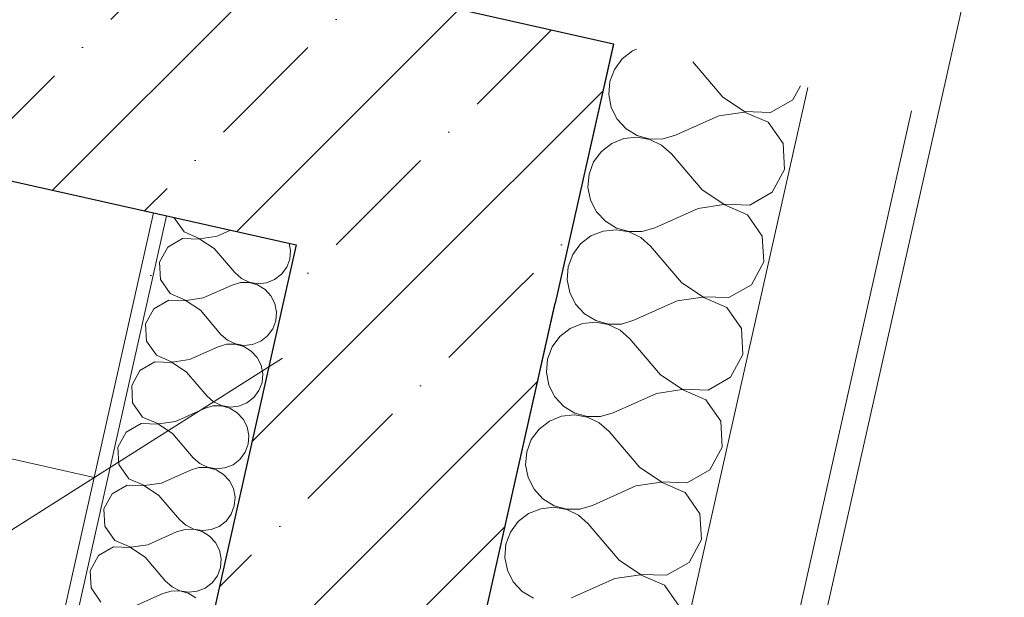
# Model space of a CAD drawing. Header units: millimetres. Extents: x -6990425 to -6520160, y 6117771 to 6220266.
# Tile 109 of 115: x -6917380 to -6916638, y 6145021 to 6145456. Entities that reach past the tile are written whole.
import ezdxf

# ---------------------------------------------------------------- set-up
doc = ezdxf.new("R2010")
doc.units = ezdxf.units.MM
doc.header["$MEASUREMENT"] = 0
for name, color, linetype in [('АР-Стены_внешние_.АР', 7, 'Continuous'), ('АР-Стены_внутренние_пилоны.АР', 7, 'Continuous'), ('АР-Чертеж-Размеры.АР', 7, 'Continuous')]:
    doc.layers.add(name, color=color, linetype=linetype)
doc.layers.add('АР-Стены_внешние_.АР_Ном._пера__1', color=7, linetype='Continuous', lineweight=30)
doc.layers.add('АР-Стены_внутренние_пилоны.АР_Ном._пера__1', color=7, linetype='Continuous', lineweight=30)
doc.styles.add('РЎР“Р•РќР•Р\xa0Р\x98Р\xa0_РЎРўР\x98Р›Р¬_2', font='GOTHIC.TTF')
doc.dimstyles.new('СГЕНЕРИР_СТИЛЬ__3', dxfattribs={"dimtxt": 150, "dimasz": 237.5, "dimexe": 0.18, "dimexo": 0.0625, "dimgap": 0, "dimtad": 1, "dimdec": 0, "dimzin": 0, "dimdsep": 46, "dimtxsty": 'РЎР“Р•РќР•Р\xa0Р\x98Р\xa0_РЎРўР\x98Р›Р¬_2', "dimblk": 'ARROWHEAD_6', "dimblk1": 'ARROWHEAD_6', "dimblk2": 'ARROWHEAD_6', "dimcen": 0.09, "dimse1": 1, "dimse2": 1, "dimclrd": 7, "dimclre": 7, "dimclrt": 7, "dimazin": 0, "dimtfac": 1, "dimtdec": 4, "dimtmove": 0, "dimatfit": 3, "dimfxl": 1, "dimtolj": 1, "dimtzin": 0, "dimarcsym": 0})
pattern_1 = [(45, (-6566190.34, 6562677.8), (-84.852814, 84.852814), []), (45, (-6566232.77, 6562720.22), (-84.852814, 84.852814), [90, -30, 0, -30])]

# ---------------------------------------------------------------- blocks, each defined once
blk = doc.blocks.new('Стена_23_5', base_point=(-7153463.28, 6147339.08))
at = {"layer": 'АР-Стены_внешние_.АР', "linetype": 'Continuous', "lineweight": 0, "true_color": 0x000000}
h = blk.add_hatch(dxfattribs=at)
h.set_pattern_fill('ЖЕЛЕЗОБЕТОН__PROJECT__0005', color=18, style=0, pattern_type=2)
h.set_pattern_definition(pattern_1)
h.paths.add_polyline_path([(-7153387.63, 6147219.59), (-7144782.13, 6145286.78), (-7144738.31, 6145481.92), (-7153343.8, 6147414.73)])
h = blk.add_hatch(dxfattribs=at)
h.set_pattern_fill('ЖЕЛЕЗОБЕТОН__PROJECT__0005', color=18, style=0, pattern_type=2)
h.set_pattern_definition(pattern_1)
h.paths.add_polyline_path([(-7144738.31, 6145481.92), (-7144782.13, 6145286.78), (-7144543.17, 6145438.09)])
h = blk.add_hatch(dxfattribs=at)
h.set_pattern_fill('ЖЕЛЕЗОБЕТОН__PROJECT__0005', color=18, style=0, pattern_type=2)
h.set_pattern_definition(pattern_1)
h.paths.add_polyline_path([(-7144782.13, 6145286.78), (-7144586.99, 6145242.95), (-7144543.17, 6145438.09)])
at = {"layer": 'АР-Стены_внешние_.АР_Ном._пера__1', "color": 7, "linetype": 'Continuous', "lineweight": 30, "flags": 128}
for points in [[(-7144543.17, 6145438.09), (-7153538.94, 6147458.56)], [(-7153387.63, 6147219.59), (-7144782.13, 6145286.78)], [(-7144543.17, 6145438.09), (-7144586.99, 6145242.95)]]:
    blk.add_lwpolyline(points, dxfattribs=at)
blk = doc.blocks.new('Стена_51_5', base_point=(-7153538.94, 6147458.55))
at = {"layer": 'АР-Стены_внешние_.АР_Ном._пера__1', "color": 7, "linetype": 'Continuous', "lineweight": 0, "flags": 128}
blk.add_lwpolyline([(-7144248.91, 6145607.78), (-7144299.31, 6145383.37)], dxfattribs=at)
blk = doc.blocks.new('*X107', base_point=(-6566190.34, 6562677.79))
at = {"layer": 'АР-Стены_внутренние_пилоны.АР_Ном._пера__1', "color": 7, "linetype": 'Continuous', "lineweight": 0}
for p, q in [((-7144873.93, 6145307.4), (-7144873.92, 6145307.28)), ((-7144873.92, 6145307.28), (-7144866.48, 6145296.61)), ((-7144866.48, 6145296.61), (-7144854.53, 6145291.45)), ((-7144841.66, 6145293.34), (-7144831.56, 6145297.88)), ((-7144867.58, 6145291.71), (-7144878.87, 6145285.25)), ((-7144854.57, 6145291.26), (-7144867.58, 6145291.71)), ((-7144843.74, 6145284.05), (-7144854.57, 6145291.26)), ((-7144854.53, 6145291.45), (-7144841.66, 6145293.34)), ((-7144786.4, 6145282.72), (-7144787.44, 6145287.97)), ((-7144878.87, 6145285.25), (-7144885.09, 6145273.81)), ((-7144843.74, 6145284.05), (-7144828.29, 6145265.94)), ((-7144786.95, 6145276.17), (-7144786.4, 6145282.72)), ((-7144885.09, 6145273.81), (-7144884.36, 6145260.82)), ((-7144789.26, 6145270.02), (-7144786.95, 6145276.17)), ((-7144828.29, 6145265.94), (-7144823.38, 6145261.58)), ((-7144793.16, 6145264.74), (-7144789.26, 6145270.02)), ((-7144884.36, 6145260.82), (-7144876.91, 6145250.15)), ((-7144824.07, 6145258.49), (-7144830.38, 6145256.64)), ((-7144817.5, 6145258.53), (-7144824.07, 6145258.49)), ((-7144823.38, 6145261.58), (-7144817.46, 6145258.72)), ((-7144811.17, 6145256.79), (-7144817.5, 6145258.53)), ((-7144817.46, 6145258.72), (-7144810.99, 6145257.6)), ((-7144810.99, 6145257.6), (-7144804.45, 6145258.28)), ((-7144804.45, 6145258.28), (-7144798.36, 6145260.72)), ((-7144798.36, 6145260.72), (-7144793.16, 6145264.74)), ((-7144852.09, 6145246.88), (-7144830.38, 6145256.64)), ((-7144805.56, 6145253.37), (-7144811.17, 6145256.79)), ((-7144801.09, 6145248.56), (-7144805.56, 6145253.37)), ((-7144878.01, 6145245.25), (-7144889.31, 6145238.79)), ((-7144865.01, 6145244.8), (-7144878.01, 6145245.25)), ((-7144876.91, 6145250.15), (-7144864.97, 6145244.99)), ((-7144854.18, 6145237.59), (-7144865.01, 6145244.8)), ((-7144864.97, 6145244.99), (-7144852.09, 6145246.88)), ((-7144798.11, 6145242.7), (-7144801.09, 6145248.56)), ((-7144889.31, 6145238.79), (-7144895.52, 6145227.35)), ((-7144854.18, 6145237.59), (-7144838.72, 6145219.48)), ((-7144796.84, 6145236.26), (-7144798.11, 6145242.7)), ((-7144797.38, 6145229.71), (-7144796.84, 6145236.26)), ((-7144799.69, 6145223.56), (-7144797.38, 6145229.71)), ((-7144895.52, 6145227.35), (-7144894.79, 6145214.36)), ((-7144803.59, 6145218.28), (-7144799.69, 6145223.56)), ((-7144894.79, 6145214.36), (-7144887.35, 6145203.69)), ((-7144838.72, 6145219.48), (-7144833.81, 6145215.11)), ((-7144833.81, 6145215.11), (-7144827.89, 6145212.26)), ((-7144814.89, 6145211.82), (-7144808.79, 6145214.26)), ((-7144808.79, 6145214.26), (-7144803.59, 6145218.28)), ((-7144862.53, 6145200.42), (-7144840.81, 6145210.18)), ((-7144834.5, 6145212.02), (-7144840.81, 6145210.18)), ((-7144827.94, 6145212.07), (-7144834.5, 6145212.02)), ((-7144821.6, 6145210.32), (-7144827.94, 6145212.07)), ((-7144827.89, 6145212.26), (-7144821.42, 6145211.13)), ((-7144815.99, 6145206.91), (-7144821.6, 6145210.32)), ((-7144821.42, 6145211.13), (-7144814.89, 6145211.82)), ((-7144811.52, 6145202.1), (-7144815.99, 6145206.91)), ((-7144887.35, 6145203.69), (-7144875.4, 6145198.53)), ((-7144875.4, 6145198.53), (-7144862.53, 6145200.42)), ((-7144808.54, 6145196.24), (-7144811.52, 6145202.1)), ((-7144899.74, 6145192.32), (-7144905.96, 6145180.89)), ((-7144888.45, 6145198.78), (-7144899.74, 6145192.32)), ((-7144875.44, 6145198.34), (-7144888.45, 6145198.78)), ((-7144864.61, 6145191.13), (-7144875.44, 6145198.34)), ((-7144807.27, 6145189.8), (-7144808.54, 6145196.24)), ((-7144864.61, 6145191.13), (-7144849.16, 6145173.01)), ((-7144807.82, 6145183.25), (-7144807.27, 6145189.8)), ((-7144905.96, 6145180.89), (-7144905.23, 6145167.9)), ((-7144814.03, 6145171.82), (-7144810.13, 6145177.1)), ((-7144810.13, 6145177.1), (-7144807.82, 6145183.25)), ((-7144849.16, 6145173.01), (-7144844.25, 6145168.65)), ((-7144819.23, 6145167.8), (-7144814.03, 6145171.82)), ((-7144905.23, 6145167.9), (-7144897.78, 6145157.23)), ((-7144872.96, 6145153.96), (-7144851.25, 6145163.72)), ((-7144844.94, 6145165.56), (-7144851.25, 6145163.72)), ((-7144838.37, 6145165.61), (-7144844.94, 6145165.56)), ((-7144844.25, 6145168.65), (-7144838.33, 6145165.8)), ((-7144832.04, 6145163.86), (-7144838.37, 6145165.61)), ((-7144838.33, 6145165.8), (-7144831.86, 6145164.67)), ((-7144826.43, 6145160.45), (-7144832.04, 6145163.86)), ((-7144831.86, 6145164.67), (-7144825.32, 6145165.36)), ((-7144825.32, 6145165.36), (-7144819.23, 6145167.8)), ((-7144897.78, 6145157.23), (-7144885.84, 6145152.07)), ((-7144821.96, 6145155.63), (-7144826.43, 6145160.45)), ((-7144818.98, 6145149.78), (-7144821.96, 6145155.63)), ((-7144898.88, 6145152.32), (-7144910.18, 6145145.86)), ((-7144885.88, 6145151.88), (-7144898.88, 6145152.32)), ((-7144875.05, 6145144.66), (-7144885.88, 6145151.88)), ((-7144885.84, 6145152.07), (-7144872.96, 6145153.96)), ((-7144817.71, 6145143.34), (-7144818.98, 6145149.78)), ((-7144910.18, 6145145.86), (-7144916.39, 6145134.43)), ((-7144875.05, 6145144.66), (-7144859.59, 6145126.55)), ((-7144818.25, 6145136.79), (-7144817.71, 6145143.34)), ((-7144916.39, 6145134.43), (-7144915.66, 6145121.44)), ((-7144820.56, 6145130.64), (-7144818.25, 6145136.79)), ((-7144859.59, 6145126.55), (-7144854.68, 6145122.19)), ((-7144829.66, 6145121.34), (-7144824.46, 6145125.35)), ((-7144824.46, 6145125.35), (-7144820.56, 6145130.64)), ((-7144915.66, 6145121.44), (-7144908.22, 6145110.77)), ((-7144855.38, 6145119.1), (-7144861.68, 6145117.26)), ((-7144848.81, 6145119.15), (-7144855.38, 6145119.1)), ((-7144854.68, 6145122.19), (-7144848.76, 6145119.34)), ((-7144842.47, 6145117.4), (-7144848.81, 6145119.15)), ((-7144848.76, 6145119.34), (-7144842.29, 6145118.21)), ((-7144842.29, 6145118.21), (-7144835.76, 6145118.89)), ((-7144835.76, 6145118.89), (-7144829.66, 6145121.34)), ((-7144908.22, 6145110.77), (-7144896.27, 6145105.6)), ((-7144883.4, 6145107.5), (-7144861.68, 6145117.26)), ((-7144836.86, 6145113.99), (-7144842.47, 6145117.4)), ((-7144832.39, 6145109.17), (-7144836.86, 6145113.99)), ((-7144909.32, 6145105.86), (-7144920.61, 6145099.4)), ((-7144896.31, 6145105.42), (-7144909.32, 6145105.86)), ((-7144885.48, 6145098.2), (-7144896.31, 6145105.42)), ((-7144896.27, 6145105.6), (-7144883.4, 6145107.5)), ((-7144829.41, 6145103.32), (-7144832.39, 6145109.17)), ((-7144828.14, 6145096.87), (-7144829.41, 6145103.32)), ((-7144920.61, 6145099.4), (-7144926.83, 6145087.97)), ((-7144885.48, 6145098.2), (-7144870.03, 6145080.09)), ((-7144828.69, 6145090.33), (-7144828.14, 6145096.87)), ((-7144926.83, 6145087.97), (-7144926.1, 6145074.97)), ((-7144831, 6145084.18), (-7144828.69, 6145090.33)), ((-7144834.9, 6145078.89), (-7144831, 6145084.18)), ((-7144926.1, 6145074.97), (-7144918.65, 6145064.3)), ((-7144870.03, 6145080.09), (-7144865.12, 6145075.73)), ((-7144865.12, 6145075.73), (-7144859.2, 6145072.88)), ((-7144846.19, 6145072.43), (-7144840.1, 6145074.88)), ((-7144840.1, 6145074.88), (-7144834.9, 6145078.89)), ((-7144893.83, 6145061.03), (-7144872.12, 6145070.8)), ((-7144865.81, 6145072.64), (-7144872.12, 6145070.8)), ((-7144859.24, 6145072.69), (-7144865.81, 6145072.64)), ((-7144852.91, 6145070.94), (-7144859.24, 6145072.69)), ((-7144859.2, 6145072.88), (-7144852.73, 6145071.75)), ((-7144847.3, 6145067.53), (-7144852.91, 6145070.94)), ((-7144852.73, 6145071.75), (-7144846.19, 6145072.43)), ((-7144842.83, 6145062.71), (-7144847.3, 6145067.53)), ((-7144919.75, 6145059.4), (-7144931.05, 6145052.94)), ((-7144906.75, 6145058.96), (-7144919.75, 6145059.4)), ((-7144918.65, 6145064.3), (-7144906.71, 6145059.14)), ((-7144895.92, 6145051.74), (-7144906.75, 6145058.96)), ((-7144906.71, 6145059.14), (-7144893.83, 6145061.03)), ((-7144839.85, 6145056.86), (-7144842.83, 6145062.71)), ((-7144931.05, 6145052.94), (-7144937.26, 6145041.5)), ((-7144895.92, 6145051.74), (-7144880.46, 6145033.63)), ((-7144838.58, 6145050.41), (-7144839.85, 6145056.86)), ((-7144841.43, 6145037.72), (-7144839.12, 6145043.87)), ((-7144839.12, 6145043.87), (-7144838.58, 6145050.41)), ((-7144937.26, 6145041.5), (-7144936.53, 6145028.51)), ((-7144845.33, 6145032.43), (-7144841.43, 6145037.72)), ((-7144936.53, 6145028.51), (-7144929.09, 6145017.84)), ((-7144880.46, 6145033.63), (-7144875.55, 6145029.27)), ((-7144875.55, 6145029.27), (-7144869.63, 6145026.41)), ((-7144850.53, 6145028.41), (-7144845.33, 6145032.43)), ((-7144904.27, 6145014.57), (-7144882.55, 6145024.34)), ((-7144876.25, 6145026.18), (-7144882.55, 6145024.34)), ((-7144869.68, 6145026.23), (-7144876.25, 6145026.18)), ((-7144863.34, 6145024.48), (-7144869.68, 6145026.23)), ((-7144869.63, 6145026.41), (-7144863.16, 6145025.29)), ((-7144857.73, 6145021.07), (-7144863.34, 6145024.48)), ((-7144863.16, 6145025.29), (-7144856.63, 6145025.97)), ((-7144856.63, 6145025.97), (-7144850.53, 6145028.41))]:
    blk.add_line(p, q, dxfattribs=at)
blk = doc.blocks.new('Стена_52_5', base_point=(-7145098.79, 6144127.84))
at = {"layer": 'АР-Стены_внутренние_пилоны.АР', "linetype": 'Continuous', "lineweight": 0, "true_color": 0x000000}
h = blk.add_hatch(dxfattribs=at)
h.set_pattern_fill('ШТУКАТУРКА__ГИПС_01_0005', color=18, style=0, pattern_type=2)
h.set_pattern_definition([(45, (-6566190.34, 6563027.8), (-111.369318, 111.369318), [0, -105, 0, -157.5]), (110, (-6565840.34, 6563027.8), (148.001588, 53.868173), [0, -77, 0, -133])])
h.paths.add_polyline_path([(-7145087.91, 6144381.62), (-7144879.69, 6145308.69), (-7144889.45, 6145310.88), (-7145097.66, 6144383.81)])
at = {"layer": 'АР-Стены_внутренние_пилоны.АР_Ном._пера__1', "color": 7, "linetype": 'Continuous', "lineweight": 0}
blk.add_line((-7144879.69, 6145308.69), (-7145087.91, 6144381.62), dxfattribs=at)
at = {"layer": 'АР-Стены_внутренние_пилоны.АР_Ном._пера__1', "color": 7, "linetype": 'Continuous', "lineweight": 0, "flags": 128}
for points in [[(-7144889.45, 6145310.88), (-7145097.66, 6144383.81)], [(-7145012.25, 6144262.14), (-7144782.12, 6145286.78)]]:
    blk.add_lwpolyline(points, dxfattribs=at)
at = {"layer": 'АР-Стены_внутренние_пилоны.АР', "color": 7, "lineweight": 0}
blk.add_blockref('*X107', (-6566190.34, 6562677.79), dxfattribs=at)
blk = doc.blocks.new('*X129', base_point=(-6566190.34, 6562677.79))
at = {"layer": 'АР-Стены_внешние_.АР_Ном._пера__1', "color": 7, "linetype": 'Continuous', "lineweight": 0}
for p, q in [((-7144528.82, 6145433), (-7144536.61, 6145426.97)), ((-7144525.74, 6145434.23), (-7144528.82, 6145433)), ((-7144536.61, 6145426.97), (-7144542.47, 6145419.04)), ((-7144460.74, 6145398.01), (-7144483.56, 6145424.76)), ((-7144542.47, 6145419.04), (-7144545.93, 6145409.82)), ((-7144545.93, 6145409.82), (-7144546.74, 6145400)), ((-7144546.74, 6145400), (-7144544.84, 6145390.33)), ((-7144408.04, 6145396.21), (-7144402.43, 6145406.54)), ((-7144460.74, 6145398.01), (-7144444.49, 6145387.19)), ((-7144424.98, 6145386.52), (-7144408.04, 6145396.21)), ((-7144544.84, 6145390.33), (-7144540.37, 6145381.55)), ((-7144444.55, 6145386.9), (-7144463.87, 6145384.07)), ((-7144426.64, 6145379.16), (-7144444.55, 6145386.9)), ((-7144444.49, 6145387.19), (-7144424.98, 6145386.52)), ((-7144540.37, 6145381.55), (-7144533.67, 6145374.33)), ((-7144463.87, 6145384.07), (-7144496.44, 6145369.42)), ((-7144415.46, 6145363.16), (-7144426.64, 6145379.16)), ((-7144533.67, 6145374.33), (-7144525.25, 6145369.21)), ((-7144544.47, 6145363.3), (-7144552.27, 6145357.28)), ((-7144535.32, 6145366.97), (-7144544.47, 6145363.3)), ((-7144525.52, 6145367.99), (-7144535.32, 6145366.97)), ((-7144515.81, 6145366.3), (-7144525.52, 6145367.99)), ((-7144525.25, 6145369.21), (-7144515.75, 6145366.59)), ((-7144506.94, 6145362.02), (-7144515.81, 6145366.3)), ((-7144515.75, 6145366.59), (-7144505.9, 6145366.66)), ((-7144505.9, 6145366.66), (-7144496.44, 6145369.42)), ((-7144414.37, 6145343.67), (-7144415.46, 6145363.16)), ((-7144552.27, 6145357.28), (-7144558.12, 6145349.35)), ((-7144499.57, 6145355.48), (-7144506.94, 6145362.02)), ((-7144476.39, 6145328.31), (-7144499.57, 6145355.48)), ((-7144558.12, 6145349.35), (-7144561.58, 6145340.13)), ((-7144561.58, 6145340.13), (-7144562.4, 6145330.31)), ((-7144423.69, 6145326.52), (-7144414.37, 6145343.67)), ((-7144562.4, 6145330.31), (-7144560.49, 6145320.64)), ((-7144476.39, 6145328.31), (-7144460.14, 6145317.49)), ((-7144440.64, 6145316.83), (-7144423.69, 6145326.52)), ((-7144560.49, 6145320.64), (-7144556.02, 6145311.86)), ((-7144556.02, 6145311.86), (-7144549.32, 6145304.63)), ((-7144479.52, 6145314.38), (-7144512.09, 6145299.73)), ((-7144460.21, 6145317.21), (-7144479.52, 6145314.38)), ((-7144442.29, 6145309.47), (-7144460.21, 6145317.21)), ((-7144460.14, 6145317.49), (-7144440.64, 6145316.83)), ((-7144549.32, 6145304.63), (-7144540.9, 6145299.52)), ((-7144431.11, 6145293.47), (-7144442.29, 6145309.47)), ((-7144550.97, 6145297.28), (-7144560.12, 6145293.61)), ((-7144541.17, 6145298.3), (-7144550.97, 6145297.28)), ((-7144531.47, 6145296.61), (-7144541.17, 6145298.3)), ((-7144540.9, 6145299.52), (-7144531.4, 6145296.89)), ((-7144522.59, 6145292.33), (-7144531.47, 6145296.61)), ((-7144531.4, 6145296.89), (-7144521.55, 6145296.97)), ((-7144521.55, 6145296.97), (-7144512.09, 6145299.73)), ((-7144560.12, 6145293.61), (-7144567.92, 6145287.59)), ((-7144515.22, 6145285.79), (-7144522.59, 6145292.33)), ((-7144430.02, 6145273.98), (-7144431.11, 6145293.47)), ((-7144567.92, 6145287.59), (-7144573.77, 6145279.66)), ((-7144492.04, 6145258.62), (-7144515.22, 6145285.79)), ((-7144573.77, 6145279.66), (-7144577.24, 6145270.43)), ((-7144439.34, 6145256.83), (-7144430.02, 6145273.98)), ((-7144577.24, 6145270.43), (-7144578.05, 6145260.61)), ((-7144578.05, 6145260.61), (-7144576.15, 6145250.95)), ((-7144492.04, 6145258.62), (-7144475.79, 6145247.8)), ((-7144576.15, 6145250.95), (-7144571.67, 6145242.17)), ((-7144456.29, 6145247.14), (-7144439.34, 6145256.83)), ((-7144495.17, 6145244.68), (-7144527.74, 6145230.04)), ((-7144475.86, 6145247.52), (-7144495.17, 6145244.68)), ((-7144457.94, 6145239.78), (-7144475.86, 6145247.52)), ((-7144475.79, 6145247.8), (-7144456.29, 6145247.14)), ((-7144571.67, 6145242.17), (-7144564.97, 6145234.94)), ((-7144446.77, 6145223.77), (-7144457.94, 6145239.78)), ((-7144564.97, 6145234.94), (-7144556.55, 6145229.82)), ((-7144556.55, 6145229.82), (-7144547.05, 6145227.2)), ((-7144537.2, 6145227.27), (-7144527.74, 6145230.04)), ((-7144575.77, 6145223.92), (-7144583.57, 6145217.89)), ((-7144566.63, 6145227.58), (-7144575.77, 6145223.92)), ((-7144556.82, 6145228.61), (-7144566.63, 6145227.58)), ((-7144547.12, 6145226.92), (-7144556.82, 6145228.61)), ((-7144538.24, 6145222.64), (-7144547.12, 6145226.92)), ((-7144547.05, 6145227.2), (-7144537.2, 6145227.27)), ((-7144530.87, 6145216.1), (-7144538.24, 6145222.64)), ((-7144445.68, 6145204.29), (-7144446.77, 6145223.77)), ((-7144583.57, 6145217.89), (-7144589.42, 6145209.97)), ((-7144507.69, 6145188.93), (-7144530.87, 6145216.1)), ((-7144589.42, 6145209.97), (-7144592.89, 6145200.74)), ((-7144592.89, 6145200.74), (-7144593.7, 6145190.92)), ((-7144454.99, 6145187.13), (-7144445.68, 6145204.29)), ((-7144593.7, 6145190.92), (-7144591.8, 6145181.25)), ((-7144507.69, 6145188.93), (-7144491.45, 6145178.11)), ((-7144471.94, 6145177.44), (-7144454.99, 6145187.13)), ((-7144591.8, 6145181.25), (-7144587.33, 6145172.47)), ((-7144491.51, 6145177.83), (-7144510.82, 6145174.99)), ((-7144473.59, 6145170.09), (-7144491.51, 6145177.83)), ((-7144491.45, 6145178.11), (-7144471.94, 6145177.44)), ((-7144587.33, 6145172.47), (-7144580.62, 6145165.25)), ((-7144510.82, 6145174.99), (-7144543.39, 6145160.34)), ((-7144462.42, 6145154.08), (-7144473.59, 6145170.09)), ((-7144580.62, 6145165.25), (-7144572.2, 6145160.13)), ((-7144582.28, 6145157.89), (-7144591.42, 6145154.23)), ((-7144572.48, 6145158.92), (-7144582.28, 6145157.89)), ((-7144562.77, 6145157.23), (-7144572.48, 6145158.92)), ((-7144572.2, 6145160.13), (-7144562.71, 6145157.51)), ((-7144553.89, 6145152.95), (-7144562.77, 6145157.23)), ((-7144562.71, 6145157.51), (-7144552.85, 6145157.58)), ((-7144552.85, 6145157.58), (-7144543.39, 6145160.34)), ((-7144599.22, 6145148.2), (-7144605.07, 6145140.27)), ((-7144591.42, 6145154.23), (-7144599.22, 6145148.2)), ((-7144546.52, 6145146.4), (-7144553.89, 6145152.95)), ((-7144461.33, 6145134.59), (-7144462.42, 6145154.08)), ((-7144605.07, 6145140.27), (-7144608.54, 6145131.05)), ((-7144523.34, 6145119.24), (-7144546.52, 6145146.4)), ((-7144470.65, 6145117.44), (-7144461.33, 6145134.59)), ((-7144608.54, 6145131.05), (-7144609.35, 6145121.23)), ((-7144609.35, 6145121.23), (-7144607.45, 6145111.56)), ((-7144523.34, 6145119.24), (-7144507.1, 6145108.42)), ((-7144487.59, 6145107.75), (-7144470.65, 6145117.44)), ((-7144607.45, 6145111.56), (-7144602.98, 6145102.78)), ((-7144602.98, 6145102.78), (-7144596.28, 6145095.56)), ((-7144526.47, 6145105.3), (-7144559.05, 6145090.65)), ((-7144507.16, 6145108.13), (-7144526.47, 6145105.3)), ((-7144489.24, 6145100.39), (-7144507.16, 6145108.13)), ((-7144507.1, 6145108.42), (-7144487.59, 6145107.75)), ((-7144596.28, 6145095.56), (-7144587.86, 6145090.44)), ((-7144478.07, 6145084.39), (-7144489.24, 6145100.39)), ((-7144597.93, 6145088.2), (-7144607.07, 6145084.53)), ((-7144588.13, 6145089.22), (-7144597.93, 6145088.2)), ((-7144578.42, 6145087.53), (-7144588.13, 6145089.22)), ((-7144587.86, 6145090.44), (-7144578.36, 6145087.81)), ((-7144578.36, 6145087.81), (-7144568.5, 6145087.89)), ((-7144568.5, 6145087.89), (-7144559.05, 6145090.65)), ((-7144607.07, 6145084.53), (-7144614.87, 6145078.51)), ((-7144569.54, 6145083.25), (-7144578.42, 6145087.53)), ((-7144562.18, 6145076.71), (-7144569.54, 6145083.25)), ((-7144476.98, 6145064.9), (-7144478.07, 6145084.39)), ((-7144614.87, 6145078.51), (-7144620.73, 6145070.58)), ((-7144538.99, 6145049.54), (-7144562.18, 6145076.71)), ((-7144620.73, 6145070.58), (-7144624.19, 6145061.36)), ((-7144624.19, 6145061.36), (-7144625, 6145051.54)), ((-7144486.3, 6145047.75), (-7144476.98, 6145064.9)), ((-7144625, 6145051.54), (-7144623.1, 6145041.87)), ((-7144538.99, 6145049.54), (-7144522.75, 6145038.72)), ((-7144503.24, 6145038.06), (-7144486.3, 6145047.75)), ((-7144623.1, 6145041.87), (-7144618.63, 6145033.09)), ((-7144522.81, 6145038.44), (-7144542.12, 6145035.61)), ((-7144504.89, 6145030.7), (-7144522.81, 6145038.44)), ((-7144522.75, 6145038.72), (-7144503.24, 6145038.06)), ((-7144618.63, 6145033.09), (-7144611.93, 6145025.86)), ((-7144542.12, 6145035.61), (-7144574.7, 6145020.96)), ((-7144493.72, 6145014.7), (-7144504.89, 6145030.7)), ((-7144611.93, 6145025.86), (-7144603.51, 6145020.74))]:
    blk.add_line(p, q, dxfattribs=at)
blk = doc.blocks.new('Стена_53_5', base_point=(-7144898.25, 6143857.32))
at = {"layer": 'АР-Стены_внешние_.АР_Ном._пера__1', "color": 7, "linetype": 'Continuous', "lineweight": 0}
for p, q in [((-7144751.9, 6143824.45), (-7144396.87, 6145405.29)), ((-7144673.84, 6143806.92), (-7144318.82, 6145387.76))]:
    blk.add_line(p, q, dxfattribs=at)
at = {"layer": 'АР-Стены_внешние_.АР_Ном._пера__1', "color": 7, "linetype": 'Continuous', "lineweight": 0, "flags": 128}
for points in [[(-7144543.23, 6145438.16), (-7144898.25, 6143857.32)], [(-7144654.33, 6143802.54), (-7144299.31, 6145383.37)]]:
    blk.add_lwpolyline(points, dxfattribs=at)
at = {"layer": 'АР-Стены_внешние_.АР', "color": 7, "lineweight": 0}
blk.add_blockref('*X129', (-6566190.34, 6562677.79), dxfattribs=at)
blk = doc.blocks.new('Стена_55_5', base_point=(-7144969.46, 6143996.3))
at = {"layer": 'АР-Стены_внешние_.АР', "linetype": 'Continuous', "lineweight": 0, "true_color": 0x000000}
h = blk.add_hatch(dxfattribs=at)
h.set_pattern_fill('ЖЕЛЕЗОБЕТОН__PROJECT__0005', color=18, style=0, pattern_type=2)
h.set_pattern_definition(pattern_1)
h.paths.add_polyline_path([(-7144782.13, 6145286.78), (-7145045.12, 6144115.79), (-7144849.98, 6144071.96), (-7144586.99, 6145242.95)])
at = {"layer": 'АР-Стены_внешние_.АР_Ном._пера__1', "color": 7, "linetype": 'Continuous', "lineweight": 30, "flags": 128}
for points in [[(-7144782.13, 6145286.78), (-7145045.12, 6144115.79)], [(-7144849.98, 6144071.96), (-7144586.99, 6145242.95)]]:
    blk.add_lwpolyline(points, dxfattribs=at)
blk = doc.blocks.new('ARROWHEAD_6')
at = {"color": 0, "linetype": 'Continuous', "lineweight": 0}
for p, q in [((-0.5, -0.5), (0.5, 0.5)), ((0, 0), (-1, 0))]:
    blk.add_line(p, q, dxfattribs=at)
blk = doc.blocks.new('*D162', base_point=(-6566190.34, 6562677.79))
at = {"layer": 'Defpoints', "color": 0, "linetype": 'Continuous', "transparency": 16777216}
for p in [(-6925737.56, 6146893.79), (-6917278.94, 6145310.88), (-6917323.68, 6145111.69)]:
    blk.add_point(p, dxfattribs=at)
at = {"layer": 'АР-Чертеж-Размеры.АР', "color": 7, "linetype": 'Continuous', "lineweight": -2, "transparency": 16777216}
for p, q in [((-6925482.83, 6146944.19), (-6921745.11, 6146104.72)), ((-6917555.41, 6145163.74), (-6921306.84, 6146006.29))]:
    blk.add_line(p, q, dxfattribs=at)
at = {"layer": 'АР-Чертеж-Размеры.АР', "color": 7, "linetype": 'Continuous', "lineweight": -2, "transparency": 16777216, "xscale": 237.5, "yscale": 237.5, "zscale": 237.5}
for p, rotation in [((-6925714.55, 6146996.24), 167.3417232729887), ((-6917323.68, 6145111.69), 347.3417232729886)]:
    blk.add_blockref('ARROWHEAD_6', p, dxfattribs=dict(at, rotation=rotation))
at = {"layer": 'АР-Чертеж-Размеры.АР', "color": 7, "linetype": 'Continuous', "lineweight": 0, "transparency": 16777216, "insert": (-6921525.98, 6146055.5), "char_height": 150, "attachment_point": 5, "rotation": 347.34172, "style": 'РЎР“Р•РќР•Р\xa0Р\x98Р\xa0_РЎРўР\x98Р›Р¬_2'}
blk.add_mtext('\\A1;8600', dxfattribs=at)

msp = doc.modelspace()

# ---------------------------------------------------------------- block references
at = {"layer": 'АР-Стены_внешние_.АР', "color": 7, "lineweight": 0}
for name, p in [('Стена_51_5', (-6925928.44, 6147458.55)), ('Стена_23_5', (-6925852.78, 6147339.08)), ('Стена_53_5', (-6917287.74, 6143857.32)), ('Стена_55_5', (-6917358.95, 6143996.3))]:
    msp.add_blockref(name, p, dxfattribs=at)
at = {"layer": 'АР-Стены_внутренние_пилоны.АР', "color": 7, "lineweight": 0}
msp.add_blockref('Стена_52_5', (-6917488.28, 6144127.84), dxfattribs=at)

# ---------------------------------------------------------------- dimensions: what is measured, and where the dimension line sits
at = {"layer": 'АР-Чертеж-Размеры.АР', "color": 7, "linetype": 'Continuous', "lineweight": 0}
dim = msp.add_linear_dim(base=(-6917323.68, 6145111.69), p1=(-6925737.56, 6146893.79), p2=(-6917278.94, 6145310.88), angle=347.34172, dimstyle='СГЕНЕРИР_СТИЛЬ__3', dxfattribs=at)
dim.commit()
dim.dimension.update_dxf_attribs({"geometry": '*D162', "text_midpoint": (-6921525.98, 6146055.5), "dimtype": 160, "text_rotation": 347.34172})

doc.saveas('drawing.dxf')
